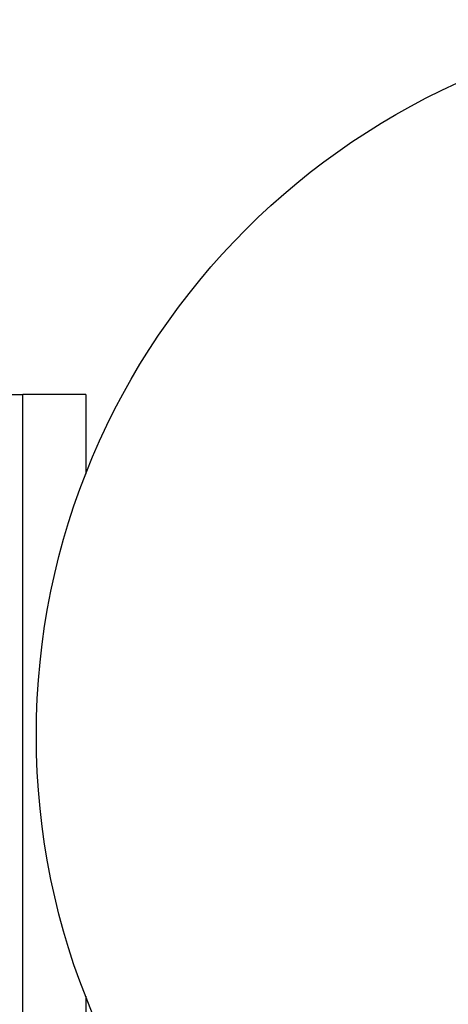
# Model space of a CAD drawing. Header units: inches. Extents: x 3.4 to 95.3, y 5.8 to 50.1.
# Tile 65 of 83: x 21.107 to 21.473, y 36.441 to 37.284. Entities that reach past the tile are written whole.
import ezdxf

# ---------------------------------------------------------------- set-up
doc = ezdxf.new("R2010")
doc.units = ezdxf.units.IN
doc.header["$MEASUREMENT"] = 0
doc.layers.add('Visible Edges(ANSI)', color=7, linetype='Continuous', lineweight=25)
doc.layers.add('Visible Tangent Edges(ANSI)', color=7, linetype='Continuous', lineweight=25)

msp = doc.modelspace()

# ---------------------------------------------------------------- linework, layer by layer
at = {"layer": 'Visible Edges(ANSI)'}
for p, q in [((20.65518, 36.96307), (21.10948, 36.96307)), ((21.16333, 36.96307), (21.10948, 36.96307)), ((21.16333, 36.96307), (21.16333, 36.89503)), ((21.16333, 36.44828), (21.16333, 20.09203))]:
    msp.add_line(p, q, dxfattribs=at)
msp.add_circle((21.73333, 36.67166), 0.6122, dxfattribs=at)
at = {"layer": 'Visible Tangent Edges(ANSI)'}
msp.add_line((21.10948, 19.57724), (21.10948, 36.96307), dxfattribs=at)

doc.saveas('drawing.dxf')
